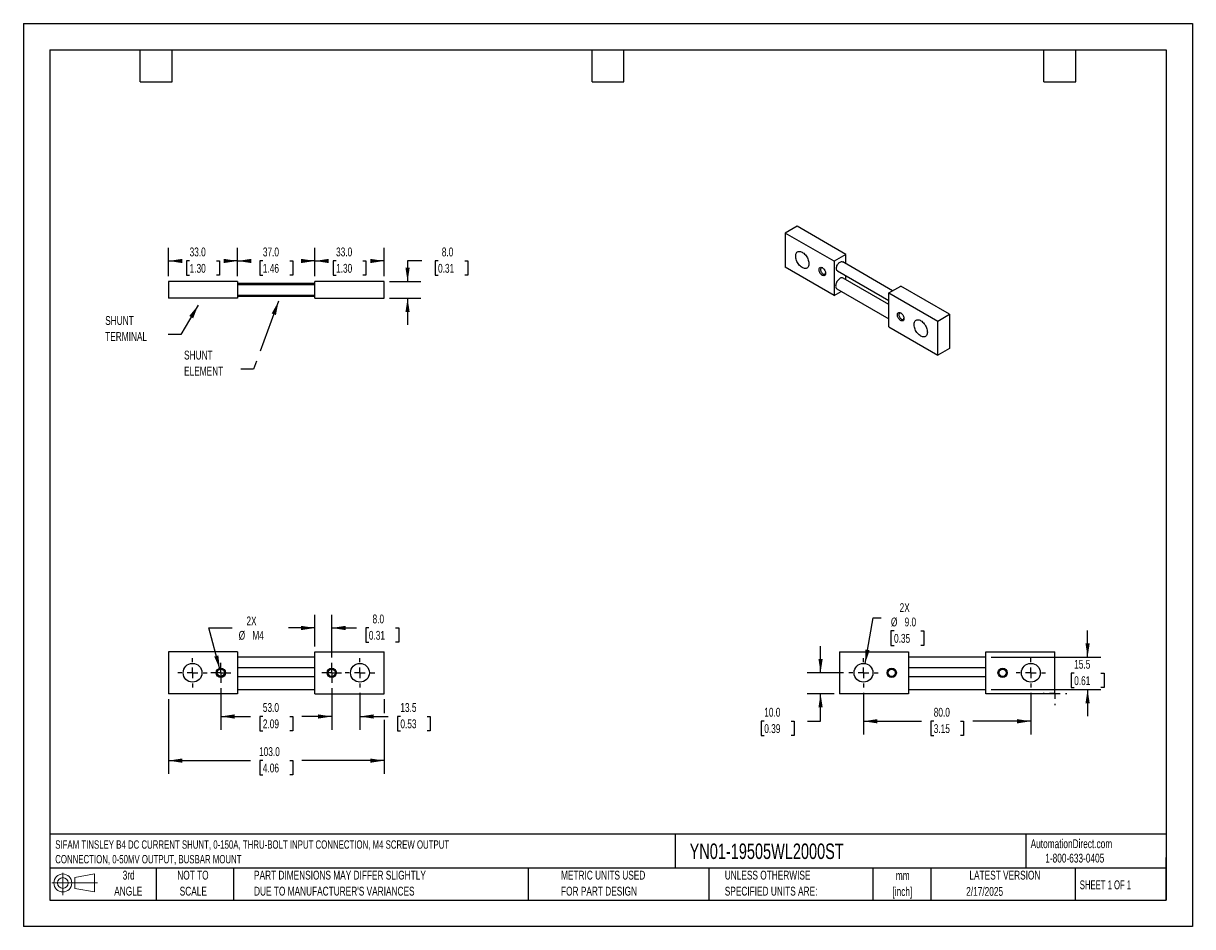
# Model space of a CAD drawing. Header units: millimetres. Extents: x 0 to 559, y 0 to 432.
import ezdxf

# ---------------------------------------------------------------- set-up
doc = ezdxf.new("R2010")
doc.units = ezdxf.units.MM
doc.header["$LTSCALE"] = 2
doc.linetypes.add('CENTERX2', pattern=[20.32, 12.7, -2.54, 2.54, -2.54])
doc.layers.add('CENTER', color=40, linetype='CENTERX2')
doc.layers.add('SLD-DEFPOINTS', color=7, linetype='Continuous')
doc.layers.add('DIMENSIONS', color=140, linetype='Continuous', lineweight=25)
doc.layers.add('TEXT', color=140, linetype='Continuous', lineweight=25)
doc.styles.add('SLDTEXTSTYLE0', font='TXT', dxfattribs={"width": 0.7})
doc.styles.add('SLDTEXTSTYLE1', font='TXT', dxfattribs={"width": 0.65})
doc.dimstyles.new('SLDDIMSTYLE0', dxfattribs={"dimtxt": 4.316016, "dimasz": 6.604, "dimexe": 0, "dimexo": 0.0625, "dimgap": 1.079004, "dimtad": 0, "dimtih": 1, "dimtoh": 1, "dimrnd": 1e-09, "dimzin": 12, "dimdsep": 46, "dimtxsty": 'SLDTEXTSTYLE0', "dimsah": 1, "dimcen": 0, "dimadec": 0, "dimazin": 3, "dimtfac": 1, "dimtofl": 0, "dimtmove": 0, "dimatfit": 3, "dimfxl": 0, "dimfrac": 2, "dimtolj": 1, "dimtzin": 12, "dimarcsym": 0})
doc.dimstyles.new('SLDDIMSTYLE1', dxfattribs={"dimtxt": 4.316016, "dimasz": 6.604, "dimexe": 0, "dimexo": 0.0625, "dimgap": 1.079004, "dimtad": 0, "dimtih": 1, "dimtoh": 1, "dimrnd": 1e-09, "dimzin": 4, "dimdsep": 46, "dimtxsty": 'SLDTEXTSTYLE0', "dimsah": 1, "dimcen": 0.09, "dimadec": 0, "dimazin": 1, "dimtfac": 1, "dimtofl": 0, "dimtmove": 0, "dimatfit": 3, "dimfxl": 0, "dimfrac": 2, "dimtolj": 1, "dimtzin": 12, "dimarcsym": 0})
doc.dimstyles.new('SLDDIMSTYLE2', dxfattribs={"dimtxt": 4.316016, "dimasz": 6.604, "dimexe": 0, "dimexo": 0.0625, "dimgap": 1.079004, "dimtad": 0, "dimtih": 1, "dimtoh": 1, "dimrnd": 1e-09, "dimzin": 12, "dimdsep": 46, "dimtxsty": 'SLDTEXTSTYLE0', "dimsah": 1, "dimcen": 0.09, "dimadec": 0, "dimazin": 3, "dimtfac": 1, "dimtmove": 0, "dimatfit": 0, "dimfxl": 0, "dimfrac": 2, "dimtolj": 1, "dimtzin": 12, "dimarcsym": 0})
doc.dimstyles.new('SLDDIMSTYLE3', dxfattribs={"dimtxt": 4.316016, "dimasz": 6.604, "dimexe": 0, "dimexo": 0.0625, "dimgap": 1.079004, "dimtad": 0, "dimtih": 1, "dimtoh": 1, "dimrnd": 1e-09, "dimzin": 4, "dimdsep": 46, "dimtxsty": 'SLDTEXTSTYLE0', "dimsah": 1, "dimcen": 0.09, "dimadec": 0, "dimazin": 1, "dimtfac": 1, "dimtmove": 0, "dimatfit": 0, "dimfxl": 0, "dimfrac": 2, "dimtolj": 1, "dimtzin": 12, "dimarcsym": 0})
doc.dimstyles.new('SLDDIMSTYLE4', dxfattribs={"dimtxt": 0.18, "dimasz": 6.604, "dimexe": 0, "dimexo": 0.0625, "dimgap": 0, "dimtad": 0, "dimtih": 1, "dimtoh": 1, "dimdec": 0, "dimrnd": 1e-09, "dimzin": 0, "dimdsep": 46, "dimtxsty": 'Standard', "dimsah": 1, "dimcen": 0.09, "dimadec": 0, "dimazin": 0, "dimtfac": 6.604, "dimtdec": 0, "dimtofl": 0, "dimtmove": 0, "dimatfit": 3, "dimfxl": 0, "dimfrac": 2, "dimtolj": 1, "dimtzin": 0, "dimarcsym": 0})
doc.dimstyles.new('SLDDIMSTYLE5', dxfattribs={"dimtxt": 4.316016, "dimasz": 6.604, "dimexe": 0, "dimexo": 0.0625, "dimgap": 1.079004, "dimtad": 0, "dimtih": 1, "dimtoh": 1, "dimrnd": 1e-09, "dimzin": 4, "dimdsep": 46, "dimtxsty": 'SLDTEXTSTYLE0', "dimsah": 1, "dimcen": 0, "dimadec": 0, "dimazin": 1, "dimtfac": 1, "dimtofl": 0, "dimtmove": 0, "dimatfit": 3, "dimfxl": 0, "dimfrac": 2, "dimtolj": 1, "dimtzin": 12, "dimarcsym": 0})

# ---------------------------------------------------------------- blocks, each defined once
blk = doc.blocks.new('Block11')
at = {"color": 7, "linetype": 'Continuous', "lineweight": 18}
for p, q in [((0, 5.76), (21.75, 5.76)), ((5.18, 10.62), (5.18, 0)), ((10.96, 8.33), (20.35, 10.06)), ((10.96, 3.19), (10.96, 8.33)), ((20.35, 10.06), (20.35, 1.46)), ((10.96, 3.19), (20.35, 1.46))]:
    blk.add_line(p, q, dxfattribs=at)
for radius in [4.3, 2.57]:
    blk.add_circle((5.18, 5.76), radius, dxfattribs=at)
blk = doc.blocks.new('Block12')
at = {"layer": 'SLD-DEFPOINTS'}
blk.add_blockref('Block11', (0, 0), dxfattribs=at)
blk = doc.blocks.new('SW_NOTE_0')
at = {"layer": 'TEXT', "color": 0, "linetype": 'CENTERX2', "lineweight": 18, "char_height": 4, "attachment_point": 1, "style": 'SLDTEXTSTYLE0'}
for s, insert in [('SIFAM TINSLEY B4 DC CURRENT SHUNT, 0-150A, THRU-BOLT INPUT CONNECTION, M4 SCREW OUTPUT', (0, 5.16)), ('CONNECTION, 0-50MV OUTPUT, BUSBAR MOUNT', (0, -1.84))]:
    blk.add_mtext(s, dxfattribs=dict(at, insert=insert))
blk = doc.blocks.new('SW_NOTE_0_1')
at = {"layer": 'TEXT', "color": 0, "linetype": 'CENTERX2', "lineweight": 18, "char_height": 4.233, "attachment_point": 2, "style": 'SLDTEXTSTYLE0'}
for s, insert in [('mm', (5.69, 5.46)), ('[inch]', (5.52, -2.19))]:
    blk.add_mtext(s, dxfattribs=dict(at, insert=insert))
blk = doc.blocks.new('SW_NOTE_0_2')
at = {"layer": 'TEXT', "color": 0, "linetype": 'CENTERX2', "lineweight": 18, "char_height": 4.2333, "attachment_point": 1, "style": 'SLDTEXTSTYLE0'}
for s, insert in [('UNLESS OTHERWISE', (0, 5.46)), ('SPECIFIED UNITS ARE:', (0, -2.19))]:
    blk.add_mtext(s, dxfattribs=dict(at, insert=insert))
blk = doc.blocks.new('SW_NOTE_0_3')
at = {"layer": 'TEXT', "color": 0, "linetype": 'CENTERX2', "lineweight": 18, "char_height": 4.2333, "attachment_point": 1, "style": 'SLDTEXTSTYLE0'}
for s, insert in [('PART DIMENSIONS MAY DIFFER SLIGHTLY', (0, 5.46)), ("DUE TO MANUFACTURER'S VARIANCES", (0, -2.19))]:
    blk.add_mtext(s, dxfattribs=dict(at, insert=insert))
blk = doc.blocks.new('SW_NOTE_0_4')
at = {"layer": 'TEXT', "color": 0, "linetype": 'CENTERX2', "lineweight": 18, "char_height": 4.233, "attachment_point": 2, "style": 'SLDTEXTSTYLE0'}
for s, insert in [('NOT TO', (10.52, 5.46)), ('SCALE', (10.71, -2.19))]:
    blk.add_mtext(s, dxfattribs=dict(at, insert=insert))
blk = doc.blocks.new('SW_NOTE_0_5')
at = {"layer": 'TEXT', "color": 0, "linetype": 'CENTERX2', "lineweight": 18, "char_height": 4.233, "attachment_point": 2, "style": 'SLDTEXTSTYLE0'}
for s, insert in [('3rd', (4.63, 5.46)), ('ANGLE', (4.44, -2.19))]:
    blk.add_mtext(s, dxfattribs=dict(at, insert=insert))
blk = doc.blocks.new('SW_NOTE_0_6')
at = {"layer": 'TEXT', "color": 0, "linetype": 'CENTERX2', "lineweight": 18, "char_height": 4.2333, "attachment_point": 1, "style": 'SLDTEXTSTYLE0'}
for s, insert in [('METRIC UNITS USED', (0, 5.46)), ('FOR PART DESIGN', (0, -2.19))]:
    blk.add_mtext(s, dxfattribs=dict(at, insert=insert))
blk = doc.blocks.new('_D')
at = {"layer": 'DIMENSIONS'}
for p, q in [((93.91, 123.02), (88.62, 142.78)), ((88.62, 142.78), (99.73, 142.78))]:
    blk.add_line(p, q, dxfattribs=at)
blk.add_solid([(93.91, 123.02), (93.19, 129.66), (91.22, 129.13)], dxfattribs=at)
at = {"layer": 'DIMENSIONS', "char_height": 4.233, "attachment_point": 1, "style": 'SLDTEXTSTYLE0'}
for s, insert in [('2X', (106.61, 148.24)), ('%%c', (102.91, 141.38)), ('M4', (109.42, 141.38))]:
    blk.add_mtext(s, dxfattribs=dict(at, insert=insert))
blk = doc.blocks.new('_D_1')
at = {"layer": 'DIMENSIONS'}
for p, q in [((94.36, 114.06), (94.36, 94.11)), ((147.36, 114.06), (147.36, 94.11)), ((94.36, 100.46), (108.6, 100.46)), ((114.45, 100.46), (113, 100.46)), ((113, 100.46), (113, 93.6)), ((127.27, 100.46), (128.72, 100.46)), ((128.72, 100.46), (128.72, 93.6)), ((147.36, 100.46), (133.12, 100.46)), ((113, 93.6), (114.45, 93.6)), ((128.72, 93.6), (127.27, 93.6))]:
    blk.add_line(p, q, dxfattribs=at)
for points in [[(94.36, 100.46), (100.96, 99.44), (100.96, 101.47)], [(147.36, 100.46), (140.76, 101.47), (140.76, 99.44)]]:
    blk.add_solid(points, dxfattribs=at)
at = {"layer": 'DIMENSIONS', "char_height": 4.233, "attachment_point": 1, "style": 'SLDTEXTSTYLE0'}
for s, insert in [('53.0', (114.45, 106.88)), ('2.09', (114.45, 99.06))]:
    blk.add_mtext(s, dxfattribs=dict(at, insert=insert))
blk = doc.blocks.new('_D_2')
at = {"layer": 'DIMENSIONS'}
for p, q in [((147.36, 114.06), (147.36, 94.11)), ((160.86, 111.78), (160.86, 94.11)), ((147.36, 100.46), (134.66, 100.46)), ((160.86, 100.46), (174.33, 100.46)), ((180.18, 100.46), (178.73, 100.46)), ((178.73, 100.46), (178.73, 93.6)), ((193.01, 100.46), (194.46, 100.46)), ((194.46, 100.46), (194.46, 93.6)), ((178.73, 93.6), (180.18, 93.6)), ((194.46, 93.6), (193.01, 93.6))]:
    blk.add_line(p, q, dxfattribs=at)
for points in [[(147.36, 100.46), (140.76, 101.47), (140.76, 99.44)], [(160.86, 100.46), (167.46, 99.44), (167.46, 101.47)]]:
    blk.add_solid(points, dxfattribs=at)
at = {"layer": 'DIMENSIONS', "char_height": 4.233, "attachment_point": 1, "style": 'SLDTEXTSTYLE0'}
for s, insert in [('13.5', (180.18, 106.88)), ('0.53', (180.18, 99.06))]:
    blk.add_mtext(s, dxfattribs=dict(at, insert=insert))
blk = doc.blocks.new('_D_3')
at = {"layer": 'DIMENSIONS'}
for p, q in [((69.36, 108.82), (69.36, 73.01)), ((172.36, 108.82), (172.36, 101.98)), ((172.36, 98.93), (172.36, 73.01)), ((69.36, 79.36), (108.6, 79.36)), ((114.45, 79.36), (113, 79.36)), ((113, 79.36), (113, 72.5)), ((127.27, 79.36), (128.72, 79.36)), ((128.72, 79.36), (128.72, 72.5)), ((172.36, 79.36), (133.12, 79.36)), ((113, 72.5), (114.45, 72.5)), ((128.72, 72.5), (127.27, 72.5))]:
    blk.add_line(p, q, dxfattribs=at)
for points in [[(69.36, 79.36), (75.96, 78.34), (75.96, 80.38)], [(172.36, 79.36), (165.76, 80.38), (165.76, 78.34)]]:
    blk.add_solid(points, dxfattribs=at)
at = {"layer": 'DIMENSIONS', "char_height": 4.233, "attachment_point": 1, "style": 'SLDTEXTSTYLE0'}
for s, insert in [('103.0', (112.65, 85.78)), ('4.06', (114.45, 77.96))]:
    blk.add_mtext(s, dxfattribs=dict(at, insert=insert))
blk = doc.blocks.new('_D_4')
at = {"layer": 'DIMENSIONS'}
for p, q in [((139.36, 133.9), (139.36, 149.13)), ((147.36, 128.66), (147.36, 149.13)), ((139.36, 142.78), (126.66, 142.78)), ((147.36, 142.78), (159.25, 142.78)), ((165.1, 142.78), (163.65, 142.78)), ((163.65, 142.78), (163.65, 135.92)), ((177.92, 142.78), (179.37, 142.78)), ((179.37, 142.78), (179.37, 135.92)), ((163.65, 135.92), (165.1, 135.92)), ((179.37, 135.92), (177.92, 135.92))]:
    blk.add_line(p, q, dxfattribs=at)
for points in [[(139.36, 142.78), (132.76, 143.79), (132.76, 141.76)], [(147.36, 142.78), (153.96, 141.76), (153.96, 143.79)]]:
    blk.add_solid(points, dxfattribs=at)
at = {"layer": 'DIMENSIONS', "char_height": 4.233, "attachment_point": 1, "style": 'SLDTEXTSTYLE0'}
for s, insert in [('8.0', (166.89, 149.2)), ('0.31', (165.1, 141.38))]:
    blk.add_mtext(s, dxfattribs=dict(at, insert=insert))
blk = doc.blocks.new('SW_CENTERMARKSYMBOL_0')
at = {"layer": 'CENTER', "color": 0}
for p, q in [((0, 5.08), (0, 7.04)), ((-5.08, 0), (-7.04, 0)), ((0, 0), (-2.54, 0)), ((0, 0), (0, 2.54)), ((0, 0), (0, -2.54)), ((0, 0), (2.54, 0)), ((5.08, 0), (7.04, 0)), ((0, -5.08), (0, -7.04))]:
    blk.add_line(p, q, dxfattribs=at)
blk = doc.blocks.new('SW_CENTERMARKSYMBOL_1')
at = {"layer": 'CENTER', "color": 0}
for p, q in [((-2.54, 0), (-4.75585, 0)), ((0, 0), (-2.54, 0)), ((0, 2.54), (0, 4.75585)), ((0, 0), (0, 2.54)), ((0, 0), (0, -2.54)), ((0, 0), (2.54, 0)), ((2.54, 0), (4.75585, 0)), ((0, -2.54), (0, -4.75585))]:
    blk.add_line(p, q, dxfattribs=at)
blk = doc.blocks.new('SW_CENTERMARKSYMBOL_2')
at = {"layer": 'CENTER', "color": 0}
for p, q in [((-2.54, 0), (-4.75585, 0)), ((0, 0), (-2.54, 0)), ((0, 2.54), (0, 4.75585)), ((0, 0), (0, 2.54)), ((0, 0), (0, -2.54)), ((0, 0), (2.54, 0)), ((2.54, 0), (4.75585, 0)), ((0, -2.54), (0, -4.75585))]:
    blk.add_line(p, q, dxfattribs=at)
blk = doc.blocks.new('SW_CENTERMARKSYMBOL_3')
at = {"layer": 'CENTER', "color": 0}
for p, q in [((0, 5.08), (0, 7.04)), ((-5.08, 0), (-7.04, 0)), ((0, 0), (-2.54, 0)), ((0, 0), (0, 2.54)), ((0, 0), (0, -2.54)), ((0, 0), (2.54, 0)), ((5.08, 0), (7.04, 0)), ((0, -5.08), (0, -7.04))]:
    blk.add_line(p, q, dxfattribs=at)
blk = doc.blocks.new('_D_5')
at = {"layer": 'DIMENSIONS'}
for p, q in [((69.36, 310.92), (69.36, 324.58)), ((102.36, 310.92), (102.36, 324.58)), ((69.36, 318.23), (73.6, 318.23)), ((79.45, 318.23), (78, 318.23)), ((78, 318.23), (78, 311.37)), ((92.27, 318.23), (93.72, 318.23)), ((93.72, 318.23), (93.72, 311.37)), ((102.36, 318.23), (98.12, 318.23)), ((78, 311.37), (79.45, 311.37)), ((93.72, 311.37), (92.27, 311.37))]:
    blk.add_line(p, q, dxfattribs=at)
for points in [[(69.36, 318.23), (75.96, 317.21), (75.96, 319.24)], [(102.36, 318.23), (95.76, 319.24), (95.76, 317.21)]]:
    blk.add_solid(points, dxfattribs=at)
at = {"layer": 'DIMENSIONS', "char_height": 4.233, "attachment_point": 1, "style": 'SLDTEXTSTYLE0'}
for s, insert in [('33.0', (79.45, 324.65)), ('1.30', (79.45, 316.82))]:
    blk.add_mtext(s, dxfattribs=dict(at, insert=insert))
blk = doc.blocks.new('_D_6')
at = {"layer": 'DIMENSIONS'}
for p, q in [((102.36, 310.92), (102.36, 324.58)), ((139.36, 310.92), (139.36, 324.58)), ((102.36, 318.23), (108.6, 318.23)), ((114.45, 318.23), (113, 318.23)), ((113, 318.23), (113, 311.37)), ((127.27, 318.23), (128.72, 318.23)), ((128.72, 318.23), (128.72, 311.37)), ((139.36, 318.23), (133.12, 318.23)), ((113, 311.37), (114.45, 311.37)), ((128.72, 311.37), (127.27, 311.37))]:
    blk.add_line(p, q, dxfattribs=at)
for points in [[(102.36, 318.23), (108.96, 317.21), (108.96, 319.24)], [(139.36, 318.23), (132.76, 319.24), (132.76, 317.21)]]:
    blk.add_solid(points, dxfattribs=at)
at = {"layer": 'DIMENSIONS', "char_height": 4.233, "attachment_point": 1, "style": 'SLDTEXTSTYLE0'}
for s, insert in [('37.0', (114.45, 324.65)), ('1.46', (114.45, 316.82))]:
    blk.add_mtext(s, dxfattribs=dict(at, insert=insert))
blk = doc.blocks.new('_D_7')
at = {"layer": 'DIMENSIONS'}
for p, q in [((139.36, 310.92), (139.36, 324.58)), ((172.36, 310.92), (172.36, 324.58)), ((139.36, 318.23), (143.6, 318.23)), ((149.45, 318.23), (148, 318.23)), ((148, 318.23), (148, 311.37)), ((162.27, 318.23), (163.72, 318.23)), ((163.72, 318.23), (163.72, 311.37)), ((172.36, 318.23), (168.12, 318.23)), ((148, 311.37), (149.45, 311.37)), ((163.72, 311.37), (162.27, 311.37))]:
    blk.add_line(p, q, dxfattribs=at)
for points in [[(139.36, 318.23), (145.96, 317.21), (145.96, 319.24)], [(172.36, 318.23), (165.76, 319.24), (165.76, 317.21)]]:
    blk.add_solid(points, dxfattribs=at)
at = {"layer": 'DIMENSIONS', "char_height": 4.233, "attachment_point": 1, "style": 'SLDTEXTSTYLE0'}
for s, insert in [('33.0', (149.45, 324.65)), ('1.30', (149.45, 316.82))]:
    blk.add_mtext(s, dxfattribs=dict(at, insert=insert))
blk = doc.blocks.new('_D_8')
at = {"layer": 'DIMENSIONS'}
for p, q in [((190.39, 318.23), (183.62, 318.23)), ((183.62, 318.23), (183.62, 308.38)), ((198.18, 318.23), (196.73, 318.23)), ((196.73, 318.23), (196.73, 311.37)), ((211, 318.23), (212.45, 318.23)), ((212.45, 318.23), (212.45, 311.37)), ((174.9, 308.38), (189.97, 308.38)), ((196.73, 311.37), (198.18, 311.37)), ((212.45, 311.37), (211, 311.37)), ((174.9, 300.38), (189.97, 300.38)), ((183.62, 300.38), (183.62, 287.68))]:
    blk.add_line(p, q, dxfattribs=at)
for points in [[(183.62, 308.38), (184.63, 314.99), (182.6, 314.99)], [(183.62, 300.38), (182.6, 293.78), (184.63, 293.78)]]:
    blk.add_solid(points, dxfattribs=at)
at = {"layer": 'DIMENSIONS', "char_height": 4.233, "attachment_point": 1, "style": 'SLDTEXTSTYLE0'}
for s, insert in [('8.0', (199.97, 324.65)), ('0.31', (198.18, 316.82))]:
    blk.add_mtext(s, dxfattribs=dict(at, insert=insert))
blk = doc.blocks.new('SW_NOTE_0_7')
at = {"layer": 'TEXT', "color": 0, "linetype": 'CENTERX2', "lineweight": 18, "char_height": 4.233, "attachment_point": 1, "style": 'SLDTEXTSTYLE0'}
for s, insert in [('SHUNT', (-30.1, 8.86)), ('TERMINAL', (-30.1, 1.21))]:
    blk.add_mtext(s, dxfattribs=dict(at, insert=insert))
blk = doc.blocks.new('SW_NOTE_0_8')
at = {"layer": 'TEXT', "color": 0, "linetype": 'CENTERX2', "lineweight": 18, "char_height": 4.233, "attachment_point": 1, "style": 'SLDTEXTSTYLE0'}
for s, insert in [('SHUNT', (-27.13, 8.89)), ('ELEMENT', (-27.13, 1.24))]:
    blk.add_mtext(s, dxfattribs=dict(at, insert=insert))
blk = doc.blocks.new('_D_9')
at = {"layer": 'DIMENSIONS'}
for p, q in [((402.29, 125.79), (406.19, 147.6)), ((406.19, 147.6), (410.02, 147.6)), ((416.1, 141.33), (414.65, 141.33)), ((414.65, 141.33), (414.65, 134.47)), ((428.92, 141.33), (430.37, 141.33)), ((430.37, 141.33), (430.37, 134.47)), ((414.65, 134.47), (416.1, 134.47)), ((430.37, 134.47), (428.92, 134.47))]:
    blk.add_line(p, q, dxfattribs=at)
blk.add_solid([(402.29, 125.79), (404.46, 132.11), (402.45, 132.47)], dxfattribs=at)
at = {"layer": 'DIMENSIONS', "char_height": 4.233, "attachment_point": 1, "style": 'SLDTEXTSTYLE0'}
for s, insert in [('2X', (418.78, 154.61)), ('%%c', (414.63, 147.76)), ('9.0', (421.15, 147.76)), ('0.35', (416.1, 139.93))]:
    blk.add_mtext(s, dxfattribs=dict(at, insert=insert))
blk = doc.blocks.new('_D_10')
at = {"layer": 'DIMENSIONS'}
for p, q in [((508.61, 128.86), (508.61, 141.56)), ((462.54, 128.86), (514.96, 128.86)), ((502.2, 121.11), (500.75, 121.11)), ((500.75, 121.11), (500.75, 114.25)), ((515.02, 121.11), (516.47, 121.11)), ((516.47, 121.11), (516.47, 114.25)), ((462.54, 113.36), (514.96, 113.36)), ((500.75, 114.25), (502.2, 114.25)), ((508.61, 113.36), (508.61, 100.66)), ((516.47, 114.25), (515.02, 114.25))]:
    blk.add_line(p, q, dxfattribs=at)
for points in [[(508.61, 128.86), (509.63, 135.46), (507.59, 135.46)], [(508.61, 113.36), (507.59, 106.76), (509.63, 106.76)]]:
    blk.add_solid(points, dxfattribs=at)
at = {"layer": 'DIMENSIONS', "char_height": 4.233, "attachment_point": 1, "style": 'SLDTEXTSTYLE0'}
for s, insert in [('15.5', (502.2, 127.53)), ('0.61', (502.2, 119.71))]:
    blk.add_mtext(s, dxfattribs=dict(at, insert=insert))
blk = doc.blocks.new('_D_11')
at = {"layer": 'DIMENSIONS'}
for p, q in [((401.5, 111.78), (401.5, 91.83)), ((481.5, 111.78), (481.5, 91.83)), ((401.5, 98.18), (429.24, 98.18)), ((435.09, 98.18), (433.64, 98.18)), ((433.64, 98.18), (433.64, 91.32)), ((447.92, 98.18), (449.37, 98.18)), ((449.37, 98.18), (449.37, 91.32)), ((481.5, 98.18), (453.77, 98.18)), ((433.64, 91.32), (435.09, 91.32)), ((449.37, 91.32), (447.92, 91.32))]:
    blk.add_line(p, q, dxfattribs=at)
for points in [[(401.5, 98.18), (408.11, 97.16), (408.11, 99.19)], [(481.5, 98.18), (474.9, 99.19), (474.9, 97.16)]]:
    blk.add_solid(points, dxfattribs=at)
at = {"layer": 'DIMENSIONS', "char_height": 4.233, "attachment_point": 1, "style": 'SLDTEXTSTYLE0'}
for s, insert in [('80.0', (435.09, 104.6)), ('3.15', (435.09, 96.78))]:
    blk.add_mtext(s, dxfattribs=dict(at, insert=insert))
blk = doc.blocks.new('_D_12')
at = {"layer": 'DIMENSIONS'}
for p, q in [((381, 121.36), (381, 134.06)), ((391.92, 121.36), (374.65, 121.36)), ((387.46, 111.36), (374.65, 111.36)), ((381, 98.18), (381, 111.36)), ((354.09, 98.18), (352.64, 98.18)), ((352.64, 98.18), (352.64, 91.32)), ((366.91, 98.18), (368.36, 98.18)), ((368.36, 98.18), (368.36, 91.32)), ((374.69, 98.18), (381, 98.18)), ((352.64, 91.32), (354.09, 91.32)), ((368.36, 91.32), (366.91, 91.32))]:
    blk.add_line(p, q, dxfattribs=at)
for points in [[(381, 121.36), (382.01, 127.96), (379.98, 127.96)], [(381, 111.36), (379.98, 104.76), (382.01, 104.76)]]:
    blk.add_solid(points, dxfattribs=at)
at = {"layer": 'DIMENSIONS', "char_height": 4.233, "attachment_point": 1, "style": 'SLDTEXTSTYLE0'}
for s, insert in [('10.0', (354.09, 104.6)), ('0.39', (354.09, 96.78))]:
    blk.add_mtext(s, dxfattribs=dict(at, insert=insert))
blk = doc.blocks.new('SW_CENTERMARKSYMBOL_4')
at = {"layer": 'CENTER', "color": 0}
for p, q in [((0, 5.08), (0, 5.64)), ((-5.08, 0), (-5.64, 0)), ((0, 0), (-2.54, 0)), ((0, 0), (0, 2.54)), ((0, 0), (0, -2.54)), ((0, 0), (2.54, 0)), ((5.08, 0), (5.64, 0)), ((0, -5.08), (0, -5.64))]:
    blk.add_line(p, q, dxfattribs=at)
blk = doc.blocks.new('SW_CENTERMARKSYMBOL_5')
at = {"layer": 'CENTER', "color": 0}
for p, q in [((0, 5.08), (0, 7.04)), ((-5.08, 0), (-7.04, 0)), ((0, 0), (-2.54, 0)), ((0, 0), (0, 2.54)), ((0, 0), (0, -2.54)), ((0, 0), (2.54, 0)), ((5.08, 0), (7.04, 0)), ((0, -5.08), (0, -7.04))]:
    blk.add_line(p, q, dxfattribs=at)
blk = doc.blocks.new('SW_CENTERMARKSYMBOL_6')
at = {"layer": 'CENTER', "color": 0}
for p, q in [((0, 5.08), (0, 7.04)), ((-5.08, 0), (-7.04, 0)), ((0, 0), (-2.54, 0)), ((0, 0), (0, 2.54)), ((0, 0), (0, -2.54)), ((0, 0), (2.54, 0)), ((5.08, 0), (7.04, 0)), ((0, -5.08), (0, -7.04))]:
    blk.add_line(p, q, dxfattribs=at)

msp = doc.modelspace()

# ---------------------------------------------------------------- linework, layer by layer
at = {"color": 7, "linetype": 'Continuous'}
for p, q in [((0.005, 431.805), (0.005, 0.005)), ((0.005, 431.805), (558.805, 431.805)), ((558.805, 431.805), (558.805, 0.005)), ((558.805, 0.005), (0.005, 0.005))]:
    msp.add_line(p, q, dxfattribs=at)
for p, q in [((369.802, 334.828), (364.145, 331.563)), ((364.145, 331.563), (364.145, 315.232)), ((387.48, 318.092), (364.145, 331.563)), ((393.137, 321.358), (369.802, 334.828)), ((393.137, 321.358), (387.48, 318.092)), ((393.137, 316.896), (393.137, 321.358)), ((387.48, 301.761), (364.145, 315.232)), ((387.48, 318.092), (387.48, 301.761)), ((389.058, 313.477), (413.643, 299.285)), ((415.435, 304.023), (391.558, 317.807)), ((69.359, 308.383), (69.359, 300.383)), ((102.359, 308.383), (69.359, 308.383)), ((102.359, 308.383), (102.359, 300.383)), ((139.359, 307.383), (102.359, 307.383)), ((139.359, 300.383), (139.359, 308.383)), ((172.359, 308.383), (139.359, 308.383)), ((172.359, 300.383), (172.359, 308.383)), ((413.643, 297.47), (391.808, 310.075)), ((393.137, 309.308), (393.137, 311.123)), ((139.359, 306.883), (102.359, 306.883)), ((102.359, 301.883), (139.359, 301.883)), ((387.48, 301.761), (390.844, 303.703)), ((388.808, 304.879), (413.643, 290.542)), ((413.643, 302.988), (419.3, 306.254)), ((413.643, 286.658), (413.643, 302.988)), ((413.643, 302.988), (436.977, 289.518)), ((442.634, 292.783), (419.3, 306.254)), ((102.359, 300.383), (69.359, 300.383)), ((102.359, 301.383), (139.359, 301.383)), ((139.359, 300.383), (172.359, 300.383)), ((436.977, 289.518), (442.634, 292.783)), ((442.634, 292.783), (442.634, 276.453)), ((413.643, 286.658), (436.977, 273.187)), ((436.977, 273.187), (436.977, 289.518)), ((442.634, 276.453), (436.977, 273.187)), ((102.359, 131.36), (69.359, 131.36)), ((69.359, 131.36), (69.359, 111.36)), ((102.359, 131.36), (102.359, 111.36)), ((139.359, 128.86), (102.359, 128.86)), ((139.359, 111.36), (139.359, 131.36)), ((139.359, 131.36), (172.359, 131.36)), ((172.359, 111.36), (172.359, 131.36)), ((390.004, 131.36), (423.004, 131.36)), ((390.004, 131.36), (390.004, 111.36)), ((423.004, 131.36), (423.004, 111.36)), ((460.004, 128.86), (423.004, 128.86)), ((460.004, 111.36), (460.004, 131.36)), ((460.004, 131.36), (493.004, 131.36)), ((493.004, 111.36), (493.004, 131.36)), ((102.359, 123.86), (139.359, 123.86)), ((423.004, 123.86), (460.004, 123.86)), ((139.359, 119.36), (102.359, 119.36)), ((460.004, 119.36), (423.004, 119.36)), ((102.359, 113.36), (139.359, 113.36)), ((423.004, 113.36), (460.004, 113.36)), ((102.359, 111.36), (69.359, 111.36)), ((139.359, 111.36), (172.359, 111.36)), ((423.004, 111.36), (390.004, 111.36)), ((493.004, 111.36), (460.004, 111.36))]:
    msp.add_line(p, q)
at = {"flags": 128}
for points in [[(369.095, 320.54), (369.121, 320.995), (369.199, 321.412), (369.328, 321.785), (369.505, 322.107), (369.727, 322.373), (369.991, 322.579), (370.293, 322.721), (370.628, 322.797), (370.989, 322.806), (371.372, 322.748), (371.769, 322.623), (372.175, 322.434), (372.583, 322.184), (372.985, 321.877), (373.376, 321.517), (373.749, 321.111), (374.098, 320.666), (374.416, 320.188), (374.7, 319.686), (374.944, 319.168), (375.144, 318.642), (375.297, 318.117), (375.4, 317.602), (375.453, 317.105), (375.453, 316.634), (375.4, 316.198), (375.297, 315.802), (375.144, 315.454), (374.944, 315.159), (374.7, 314.922), (374.416, 314.748), (374.098, 314.638), (373.749, 314.596), (373.376, 314.62), (372.985, 314.712), (372.583, 314.869), (372.175, 315.089), (371.769, 315.369), (371.372, 315.703), (370.989, 316.087), (370.628, 316.513), (370.293, 316.975), (369.991, 317.466), (369.727, 317.977), (369.505, 318.5), (369.328, 319.027), (369.199, 319.548), (369.121, 320.055), (369.095, 320.54)], [(383.39, 312.288), (383.363, 311.971), (383.284, 311.695), (383.155, 311.471), (382.981, 311.305), (382.767, 311.203), (382.521, 311.169), (382.252, 311.204), (381.968, 311.307), (381.679, 311.474), (381.394, 311.699), (381.125, 311.976), (380.879, 312.293), (380.665, 312.642), (380.491, 313.009), (380.362, 313.382), (380.283, 313.749), (380.256, 314.097), (380.283, 314.414), (380.362, 314.689), (380.491, 314.914), (380.665, 315.08), (380.879, 315.181), (381.125, 315.215), (381.394, 315.18), (381.679, 315.077), (381.968, 314.91), (382.252, 314.685), (382.521, 314.409), (382.767, 314.091), (382.981, 313.743), (383.155, 313.376), (383.284, 313.002), (383.363, 312.636), (383.39, 312.288)], [(382.011, 314.88), (381.802, 314.945), (381.57, 314.96), (381.365, 314.906), (381.195, 314.786), (381.068, 314.606), (380.99, 314.373), (380.963, 314.097), (380.99, 313.79), (381.068, 313.466), (381.195, 313.139), (381.365, 312.824), (381.57, 312.533), (381.802, 312.28), (382.05, 312.076), (382.303, 311.93), (382.552, 311.847), (382.783, 311.833), (382.988, 311.886), (383.158, 312.006), (383.285, 312.187), (383.363, 312.42), (383.379, 312.511)], [(389.058, 313.477), (389.032, 313.493), (388.844, 313.653), (388.698, 313.871), (388.598, 314.14), (388.547, 314.452), (388.547, 314.798), (388.598, 315.169), (388.698, 315.553), (388.844, 315.94), (389.032, 316.318), (389.257, 316.676), (389.513, 317.005), (389.791, 317.295), (390.084, 317.537), (390.383, 317.725), (390.681, 317.853), (390.967, 317.917), (391.235, 317.915), (391.476, 317.849), (391.558, 317.807)], [(391.808, 310.075), (391.555, 310.178), (391.271, 310.215), (390.964, 310.185), (390.64, 310.088), (390.308, 309.926), (389.977, 309.705), (389.653, 309.428), (389.345, 309.103), (389.061, 308.739), (388.808, 308.343), (388.592, 307.926), (388.418, 307.498), (388.291, 307.069), (388.213, 306.65), (388.187, 306.252), (388.213, 305.884), (388.291, 305.555), (388.418, 305.273), (388.592, 305.046), (388.808, 304.879), (388.808, 304.879)], [(417.733, 292.462), (417.76, 292.779), (417.839, 293.054), (417.968, 293.279), (418.142, 293.445), (418.356, 293.546), (418.601, 293.58), (418.871, 293.545), (419.155, 293.442), (419.444, 293.276), (419.729, 293.05), (419.998, 292.774), (420.244, 292.456), (420.458, 292.108), (420.632, 291.741), (420.761, 291.368), (420.84, 291.001), (420.867, 290.653), (420.84, 290.336), (420.761, 290.06), (420.632, 289.836), (420.458, 289.67), (420.244, 289.568), (419.998, 289.535), (419.729, 289.57), (419.444, 289.672), (419.155, 289.839), (418.871, 290.065), (418.601, 290.341), (418.356, 290.659), (418.142, 291.007), (417.968, 291.374), (417.839, 291.747), (417.76, 292.114), (417.733, 292.462)], [(419.488, 293.245), (419.278, 293.31), (419.047, 293.325), (418.841, 293.271), (418.672, 293.152), (418.545, 292.971), (418.467, 292.738), (418.44, 292.462)], [(418.44, 292.462), (418.467, 292.155), (418.545, 291.831), (418.672, 291.505), (418.841, 291.189), (419.047, 290.898), (419.278, 290.645), (419.526, 290.441), (419.78, 290.295), (420.028, 290.213), (420.26, 290.198), (420.465, 290.252), (420.635, 290.371), (420.762, 290.552), (420.84, 290.785), (420.855, 290.877)], [(432.028, 284.21), (432.002, 283.755), (431.924, 283.338), (431.795, 282.965), (431.618, 282.643), (431.396, 282.377), (431.131, 282.171), (430.83, 282.029), (430.495, 281.952), (430.134, 281.943), (429.751, 282.001), (429.354, 282.126), (428.948, 282.315), (428.54, 282.566), (428.138, 282.873), (427.747, 283.233), (427.374, 283.639), (427.025, 284.084), (426.706, 284.561), (426.423, 285.063), (426.179, 285.582), (425.979, 286.107), (425.826, 286.632), (425.722, 287.147), (425.67, 287.644), (425.67, 288.115), (425.722, 288.552), (425.826, 288.948), (425.979, 289.296), (426.179, 289.591), (426.423, 289.827), (426.706, 290.002), (427.025, 290.111), (427.374, 290.154), (427.747, 290.129), (428.138, 290.038), (428.54, 289.88), (428.948, 289.66), (429.354, 289.381), (429.751, 289.047), (430.134, 288.663), (430.495, 288.237), (430.83, 287.774), (431.131, 287.283), (431.396, 286.772), (431.618, 286.249), (431.795, 285.723), (431.924, 285.202), (432.002, 284.695), (432.028, 284.21)]]:
    msp.add_lwpolyline(points, dxfattribs=at)
for centre, radius in [((80.859, 121.36), 4.5), ((94.359, 121.36), 2.216), ((94.359, 121.36), 1.716), ((147.359, 121.36), 2.216), ((147.359, 121.36), 1.716), ((160.859, 121.36), 4.5), ((401.504, 121.36), 4.5), ((415.004, 121.36), 2.216), ((415.004, 121.36), 1.716), ((468.004, 121.36), 2.216), ((468.004, 121.36), 1.716), ((481.504, 121.36), 4.5)]:
    msp.add_circle(centre, radius)
at = {"layer": 'TEXT'}
for p, q in [((12.7, 419.1), (546.1, 419.1)), ((12.7, 419.1), (12.7, 12.7)), ((55.88, 403.86), (55.88, 419.1)), ((71.12, 403.86), (71.12, 419.1)), ((271.78, 403.86), (271.78, 419.1)), ((287.02, 403.86), (287.02, 419.1)), ((487.68, 403.86), (487.68, 419.1)), ((502.92, 403.86), (502.92, 419.1)), ((546.1, 419.1), (546.1, 12.7)), ((55.88, 403.86), (71.12, 403.86)), ((271.78, 403.86), (287.02, 403.86)), ((487.68, 403.86), (502.92, 403.86)), ((546.1, 44.252), (12.7, 44.252)), ((311.518, 44.252), (311.518, 27.94)), ((479.151, 44.252), (479.151, 27.94)), ((546.1, 12.7), (546.1, 33.02)), ((546.1, 27.94), (12.7, 27.94)), ((63.5, 27.94), (63.5, 12.7)), ((100.423, 27.94), (100.423, 12.7)), ((241.293, 27.94), (241.293, 12.7)), ((327.56, 27.94), (327.56, 12.7)), ((406.049, 27.94), (406.049, 12.7)), ((433.624, 27.94), (433.624, 12.7)), ((502.697, 27.94), (502.697, 12.7)), ((12.7, 12.7), (546.1, 12.7))]:
    msp.add_line(p, q, dxfattribs=at)

# ---------------------------------------------------------------- block references
at = {"layer": 'CENTER'}
for name, p in [('SW_CENTERMARKSYMBOL_3', (80.859, 121.36)), ('SW_CENTERMARKSYMBOL_2', (94.359, 121.36)), ('SW_CENTERMARKSYMBOL_1', (147.359, 121.36)), ('SW_CENTERMARKSYMBOL_0', (160.859, 121.36)), ('SW_CENTERMARKSYMBOL_6', (401.504, 121.36)), ('SW_CENTERMARKSYMBOL_5', (481.504, 121.36)), ('SW_CENTERMARKSYMBOL_4', (493.004, 111.514))]:
    msp.add_blockref(name, p, dxfattribs=at)
at = {"layer": 'SLD-DEFPOINTS'}
msp.add_blockref('Block12', (13.676, 15.108), dxfattribs=at)
at = {"layer": 'TEXT', "linetype": 'CENTERX2', "lineweight": 18}
for name, p in [('SW_NOTE_0_7', (69.192, 283.01)), ('SW_NOTE_0_8', (103.928, 266.463)), ('SW_NOTE_0', (15.227, 36.089)), ('SW_NOTE_0_5', (45.695, 21.271)), ('SW_NOTE_0_4', (70.514, 21.271)), ('SW_NOTE_0_3', (110.239, 21.271)), ('SW_NOTE_0_6', (256.957, 21.271)), ('SW_NOTE_0_2', (335.216, 21.271)), ('SW_NOTE_0_1', (414.572, 21.09))]:
    msp.add_blockref(name, p, dxfattribs=at)

# ---------------------------------------------------------------- texts
for s, insert, char_height, attachment_point, style in [('YN01-19505WL2000ST', (318.415, 39.739), 7.40833, 1, 'SLDTEXTSTYLE0'), ('AutomationDirect.com', (481.39, 41.753), 4.23333, 1, 'SLDTEXTSTYLE0'), ('1-800-633-0405', (488.383, 34.874), 4.23333, 1, 'SLDTEXTSTYLE0'), ('LATEST VERSION', (469.104, 26.728), 4.23333, 2, 'SLDTEXTSTYLE0'), ('2/17/2025', (459.403, 18.959), 4.2333, 2, 'SLDTEXTSTYLE0'), ('SHEET 1 OF 1', (504.883, 22.103), 4.23333, 1, 'SLDTEXTSTYLE1')]:
    msp.add_mtext(s, dxfattribs=dict(at, insert=insert, char_height=char_height, attachment_point=attachment_point, style=style))

# ---------------------------------------------------------------- dimensions: what is measured, and where the dimension line sits
at = {"layer": 'DIMENSIONS'}
for base, p1, p2, dimstyle, picture, middle in [((69.359, 318.227), (102.359, 308.383), (69.359, 308.383), 'SLDDIMSTYLE1', '_D_5', (85.859, 318.227)), ((102.359, 318.227), (139.359, 308.383), (102.359, 308.383), 'SLDDIMSTYLE1', '_D_6', (120.859, 318.227)), ((139.359, 318.227), (172.359, 308.383), (139.359, 308.383), 'SLDDIMSTYLE1', '_D_7', (155.859, 318.227)), ((147.359, 142.779), (139.359, 131.36), (147.359, 126.115), 'SLDDIMSTYLE3', '_D_4', (171.511, 142.779)), ((147.359, 100.459), (94.359, 116.604), (147.359, 116.604), 'SLDDIMSTYLE1', '_D_1', (120.859, 100.459)), ((160.859, 100.459), (147.359, 116.604), (160.859, 114.32), 'SLDDIMSTYLE2', '_D_2', (186.594, 100.459)), ((401.504, 98.179), (481.504, 114.32), (401.504, 114.32), 'SLDDIMSTYLE1', '_D_11', (441.504, 98.179)), ((172.359, 79.36), (69.359, 111.36), (172.359, 111.36), 'SLDDIMSTYLE1', '_D_3', (120.859, 79.36))]:
    dim = msp.add_linear_dim(base=base, p1=p1, p2=p2, dimstyle=dimstyle, dxfattribs=at)
    dim.commit()
    dim.dimension.update_dxf_attribs({"geometry": picture, "text_midpoint": middle, "dimtype": 160})
for base, p1, p2, dimstyle, picture, middle in [((183.616, 308.383), (172.359, 300.383), (172.359, 308.383), 'SLDDIMSTYLE3', '_D_8', (183.616, 318.227)), ((508.61, 113.36), (460.004, 128.86), (460.004, 113.36), 'SLDDIMSTYLE2', '_D_10', (508.61, 121.11)), ((380.998, 121.36), (390.004, 111.36), (394.464, 121.36), 'SLDDIMSTYLE3', '_D_12', (380.998, 98.179))]:
    dim = msp.add_linear_dim(base=base, p1=p1, p2=p2, angle=90, dimstyle=dimstyle, dxfattribs=at)
    dim.commit()
    dim.dimension.update_dxf_attribs({"geometry": picture, "text_midpoint": middle, "dimtype": 160})
for p1, p2, text, dimstyle, picture, middle in [((400.714, 116.93), (402.295, 125.79), '2X\\P<>', 'SLDDIMSTYLE5', '_D_9', (422.511, 144.762)), ((94.803, 119.702), (93.915, 123.017), '2X\\P%%cM4', 'SLDDIMSTYLE0', '_D', (110.34, 142.779))]:
    dim = msp.add_diameter_dim_2p(p1=p1, p2=p2, text=text, dimstyle=dimstyle, dxfattribs=at)
    dim.commit()
    dim.dimension.update_dxf_attribs({"geometry": picture, "text_midpoint": middle, "dimtype": 163})

# ---------------------------------------------------------------- leaders
at = {"layer": 'TEXT', "linetype": 'CENTERX2', "lineweight": 18}
for points in [[(83.563, 297.073), (75.301, 283.01), (69.192, 283.01)], [(121.969, 298.961), (110.037, 266.463), (103.928, 266.463)]]:
    msp.add_leader(points, dimstyle='SLDDIMSTYLE4', dxfattribs=at)

doc.saveas('drawing.dxf')
